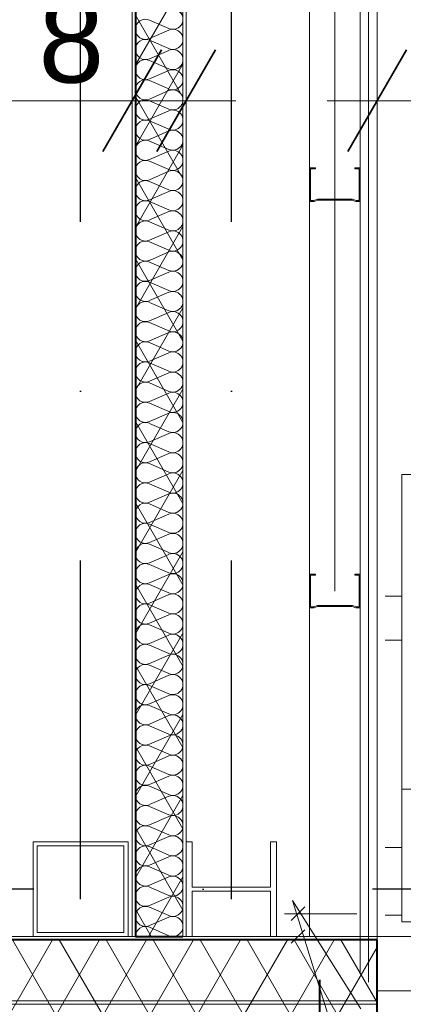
# Model space of a CAD drawing. Header units: millimetres. Extents: x 2016045 to 2079203, y -1576958 to -1542749.
# Tile 13 of 109: x 2031224 to 2031790, y -1567311 to -1565857. Entities that reach past the tile are written whole.
import ezdxf

# ---------------------------------------------------------------- set-up
doc = ezdxf.new("R2010")
doc.units = ezdxf.units.MM
doc.header["$MEASUREMENT"] = 0
doc.linetypes.add('ACAD_ISO10W100', pattern=[8100, 5400, -1350, 0, -1350])
doc.linetypes.add('OSIE', pattern=[1000, 500, -250, 0, -250])
for name, color, linetype, lineweight, true_color in [('0_Nr_pióra__12', 7, 'Continuous', 5, 0x9f9f9f), ('a___przekrojowa___0.5_Nr_pióra__160', 7, 'Continuous', 20, 0x020602), ('CHLODNICTWO_Nr_pióra__12', 7, 'Continuous', 5, 0x9f9f9f), ('drzwi_Nr_pióra__30', 7, 'Continuous', 13, 0x0322fc), ('Linie PT_Nr_pióra__13', 7, 'Continuous', 5, 0xb6b6b6), ('MEBLE PKN_Nr_pióra__12', 7, 'Continuous', 5, 0x9f9f9f), ('OSIE_Nr_pióra__2', 7, 'Continuous', 25, 0x0322fc), ('Wymiarowanie_Nr_pióra__3', 7, 'Continuous', 35, 0x008200)]:
    doc.layers.add(name, color=color, linetype=linetype, lineweight=lineweight, true_color=true_color)
for name, color, linetype, lineweight in [('0_Nr_pióra__7', 7, 'Continuous', 13), ('a___cienka___0.15_Nr_pióra__1', 7, 'Continuous', 0), ('a___cienka___0.15_Nr_pióra__5', 7, 'Continuous', 40), ('a___przekrojowa___0.5_Nr_pióra__1', 7, 'Continuous', 0), ('Budowlane - Opisy_Nr_pióra__1', 7, 'Continuous', 0), ('Budowlane - Posadzka_Nr_pióra__7', 7, 'Continuous', 13), ('Budowlane - Sciany Wew_Nr_pióra__251', 94, 'Continuous', 20), ('Budowlane - Sciany Wew_Nr_pióra__7', 7, 'Continuous', 13), ('Budowlane - Sciany Zew_Nr_pióra__7', 7, 'Continuous', 13), ('Konstrukcja - scian dzialowych_Nr_pióra__7', 7, 'Continuous', 13), ('struktura_Nr_pióra__7', 7, 'Continuous', 13), ('Wymiarowanie_Nr_pióra__1', 7, 'Continuous', 0), ('Ściany zewnętrzne_Nr_pióra__1', 7, 'Continuous', 0), ('Ściany zewnętrzne_Nr_pióra__5', 7, 'Continuous', 40), ('Ściany_Nr_pióra__51', 5, 'Continuous', 13)]:
    doc.layers.add(name, color=color, linetype=linetype, lineweight=lineweight)
doc.layers.add('Wymiarowanie', color=7, linetype='Continuous')
doc.layers.add('Ściany zewnętrzne', color=7, linetype='Continuous')
doc.styles.add('GENERATED_STYLE_1', font='arial.ttf')
doc.linetypes.add('ZIGZAG', pattern='A,0,[1,A1 - Zamość - pawilon - rzut parteru1.Shx,S=0.079365,R=0,X=0,Y=0],-11,0', length=11)
doc.dimstyles.new('GENERATED_STYLE__1', dxfattribs={"dimtxt": 125, "dimasz": 114, "dimexe": 0.18, "dimexo": 0, "dimgap": 0.09, "dimtad": 1, "dimtih": 1, "dimtoh": 1, "dimdec": 0, "dimlfac": 0.1, "dimzin": 0, "dimdsep": 46, "dimtxsty": 'GENERATED_STYLE_1', "dimblk": 'ARROWHEAD_2', "dimblk1": 'ARROWHEAD_2', "dimblk2": 'ARROWHEAD_2', "dimcen": 0.09, "dimclrd": 7, "dimclre": 7, "dimclrt": 7, "dimadec": 4, "dimazin": 0, "dimtfac": 1, "dimtdec": 4, "dimtmove": 0, "dimatfit": 3, "dimfxl": 0, "dimtolj": 1, "dimtzin": 0, "dimarcsym": 0})
doc.dimstyles.new('GENERATED_STYLE__2', dxfattribs={"dimtxt": 125, "dimasz": 114, "dimexe": 0.18, "dimexo": 0, "dimgap": 0.09, "dimtad": 1, "dimdec": 0, "dimlfac": 0.1, "dimzin": 0, "dimdsep": 46, "dimtxsty": 'GENERATED_STYLE_1', "dimblk": 'ARROWHEAD_2', "dimblk1": 'ARROWHEAD_2', "dimblk2": 'ARROWHEAD_2', "dimcen": 0.09, "dimclrd": 7, "dimclre": 7, "dimclrt": 7, "dimadec": 4, "dimazin": 0, "dimtfac": 1, "dimtdec": 4, "dimtmove": 2, "dimatfit": 3, "dimfxl": 0, "dimtolj": 1, "dimtzin": 0, "dimarcsym": 0})
doc.dimstyles.new('GENERATED_STYLE__3', dxfattribs={"dimtxt": 125, "dimasz": 114, "dimexe": 0.18, "dimexo": 0, "dimgap": 0.09, "dimtad": 1, "dimdec": 0, "dimlfac": 0.1, "dimzin": 0, "dimdsep": 46, "dimtxsty": 'GENERATED_STYLE_1', "dimblk": 'ARROWHEAD_2', "dimblk1": 'ARROWHEAD_2', "dimblk2": 'ARROWHEAD_2', "dimcen": 0.09, "dimclrd": 7, "dimclre": 7, "dimclrt": 7, "dimadec": 4, "dimazin": 0, "dimtfac": 1, "dimtdec": 4, "dimtmove": 0, "dimatfit": 3, "dimfxl": 0, "dimtolj": 1, "dimtzin": 0, "dimarcsym": 0})
pattern_1 = [(60, (1682719.62, -1237567.41), (-51.961524, 30), []), (120, (1682719.62, -1237567.41), (51.961524, 30), [])]

# ---------------------------------------------------------------- blocks, each defined once
blk = doc.blocks.new('Izolacja cieplna 18')
at = {"layer": 'Linie PT_Nr_pióra__13', "linetype": 'Continuous'}
for p, q in [((9867.1, 20.9), (9879.5, 49.2)), ((9882, 49.2), (9894.4, 20.9)), ((9896.9, 20.9), (9909.3, 49.2)), ((9911.8, 49.2), (9924.2, 20.9)), ((9926.7, 20.9), (9939, 49.2)), ((9941.5, 49.2), (9953.9, 20.9)), ((9956.4, 20.9), (9968.8, 49.2)), ((9971.3, 49.2), (9983.7, 20.9)), ((9986.2, 20.9), (9998.6, 49.2)), ((10001.1, 49.2), (10013.4, 20.9)), ((10015.9, 20.9), (10028.3, 49.2)), ((10030.8, 49.2), (10043.2, 20.9)), ((10045.7, 20.9), (10058.1, 49.2)), ((10060.6, 49.2), (10073, 20.9)), ((10075.5, 20.9), (10087.8, 49.2)), ((10090.3, 49.2), (10102.7, 20.9)), ((10105.2, 20.9), (10117.6, 49.2)), ((10120.1, 49.2), (10132.5, 20.9)), ((10135, 20.9), (10147.4, 49.2)), ((10149.9, 49.2), (10162.2, 20.9)), ((10164.7, 20.9), (10177.1, 49.2)), ((10179.6, 49.2), (10192, 20.9)), ((10194.5, 20.9), (10206.9, 49.2)), ((10209.4, 49.2), (10221.8, 20.9)), ((10224.3, 20.9), (10236.6, 49.2)), ((10239.1, 49.2), (10251.5, 20.9)), ((10254, 20.9), (10266.4, 49.2)), ((10268.9, 49.2), (10281.3, 20.9)), ((10283.8, 20.9), (10296.2, 49.2)), ((10298.7, 49.2), (10311, 20.9)), ((10313.5, 20.9), (10325.9, 49.2)), ((10328.4, 49.2), (10340.8, 20.9)), ((10343.3, 20.9), (10355.7, 49.2)), ((10358.2, 49.2), (10370.6, 20.9)), ((10373.1, 20.9), (10385.5, 49.2)), ((10388, 49.2), (10400.3, 20.9)), ((10402.8, 20.9), (10415.2, 49.2)), ((10417.7, 49.2), (10430.1, 20.9)), ((10432.6, 20.9), (10445, 49.2)), ((10447.5, 49.2), (10459.9, 20.9)), ((10462.4, 20.9), (10474.7, 49.2)), ((10477.2, 49.2), (10489.6, 20.9)), ((10492.1, 20.9), (10504.5, 49.2)), ((10507, 49.2), (10519.4, 20.9)), ((10521.9, 20.9), (10534.3, 49.2)), ((10536.8, 49.2), (10549.1, 20.9)), ((10551.6, 20.9), (10564, 49.2)), ((10566.5, 49.2), (10578.9, 20.9)), ((10581.4, 20.9), (10593.8, 49.2)), ((10596.3, 49.2), (10608.7, 20.9)), ((10611.2, 20.9), (10623.5, 49.2)), ((10626, 49.2), (10638.4, 20.9)), ((10640.9, 20.9), (10653.3, 49.2)), ((10655.8, 49.2), (10668.2, 20.9)), ((10670.7, 20.9), (10683.1, 49.2)), ((10685.6, 49.2), (10697.9, 20.9)), ((10700.4, 20.9), (10712.8, 49.2)), ((10715.3, 49.2), (10727.7, 20.9)), ((10730.2, 20.9), (10742.6, 49.2)), ((10745.1, 49.2), (10757.5, 20.9)), ((10760, 20.9), (10772.4, 49.2)), ((10774.9, 49.2), (10787.2, 20.9)), ((10789.7, 20.9), (10802.1, 49.2)), ((10804.6, 49.2), (10817, 20.9)), ((10819.5, 20.9), (10831.9, 49.2)), ((10834.4, 49.2), (10846.8, 20.9)), ((10849.3, 20.9), (10861.6, 49.2)), ((10864.1, 49.2), (10876.5, 20.9)), ((10879, 20.9), (10891.4, 49.2)), ((10893.9, 49.2), (10906.3, 20.9)), ((10908.8, 20.9), (10921.2, 49.2)), ((10923.7, 49.2), (10936, 20.9)), ((10938.5, 20.9), (10950.9, 49.2)), ((10953.4, 49.2), (10965.8, 20.9)), ((10968.3, 20.9), (10980.7, 49.2)), ((10983.2, 49.2), (10995.6, 20.9)), ((10998.1, 20.9), (11010.4, 49.2)), ((11012.9, 49.2), (11025.3, 20.9)), ((11027.8, 20.9), (11040.2, 49.2)), ((11042.7, 49.2), (11055.1, 20.9)), ((11057.6, 20.9), (11070, 49.2)), ((11072.5, 49.2), (11084.8, 20.9)), ((11087.3, 20.9), (11099.7, 49.2)), ((11102.2, 49.2), (11114.6, 20.9)), ((11117.1, 20.9), (11129.5, 49.2)), ((11132, 49.2), (11144.4, 20.9)), ((11146.9, 20.9), (11159.2, 49.2)), ((11161.7, 49.2), (11174.1, 20.9)), ((11176.6, 20.9), (11189, 49.2)), ((11191.5, 49.2), (11203.9, 20.9)), ((11206.4, 20.9), (11218.8, 49.2))]:
    blk.add_line(p, q, dxfattribs=at)
for centre, start, end in [((9865.9, 55.2), 336.3486, 203.6513), ((9895.6, 55.2), 336.3486, 203.6513), ((9925.4, 55.2), 336.3486, 203.6513), ((9955.2, 55.2), 336.3486, 203.6513), ((9984.9, 55.2), 336.3486, 203.6513), ((10014.7, 55.2), 336.3486, 203.6513), ((10044.4, 55.2), 336.3486, 203.6513), ((10074.2, 55.2), 336.3486, 203.6513), ((10104, 55.2), 336.3486, 203.6513), ((10133.7, 55.2), 336.3486, 203.6513), ((10163.5, 55.2), 336.3486, 203.6513), ((10193.3, 55.2), 336.3486, 203.6513), ((10223, 55.2), 336.3486, 203.6513), ((10252.8, 55.2), 336.3486, 203.6513), ((10282.5, 55.2), 336.3486, 203.6513), ((10312.3, 55.2), 336.3486, 203.6513), ((10342.1, 55.2), 336.3486, 203.6513), ((10371.8, 55.2), 336.3486, 203.6513), ((10401.6, 55.2), 336.3486, 203.6513), ((10431.3, 55.2), 336.3486, 203.6513), ((10461.1, 55.2), 336.3486, 203.6513), ((10490.9, 55.2), 336.3486, 203.6513), ((10520.6, 55.2), 336.3486, 203.6513), ((10550.4, 55.2), 336.3486, 203.6513), ((10580.2, 55.2), 336.3486, 203.6513), ((10609.9, 55.2), 336.3486, 203.6513), ((10639.7, 55.2), 336.3486, 203.6513), ((10669.4, 55.2), 336.3486, 203.6513), ((10699.2, 55.2), 336.3486, 203.6513), ((10729, 55.2), 336.3486, 203.6513), ((10758.7, 55.2), 336.3486, 203.6513), ((10788.5, 55.2), 336.3486, 203.6513), ((10818.2, 55.2), 336.3486, 203.6513), ((10848, 55.2), 336.3486, 203.6513), ((10877.8, 55.2), 336.3486, 203.6513), ((10907.5, 55.2), 336.3486, 203.6513), ((10937.3, 55.2), 336.3486, 203.6513), ((10967, 55.2), 336.3486, 203.6513), ((10996.8, 55.2), 336.3486, 203.6513), ((11026.6, 55.2), 336.3486, 203.6513), ((11056.3, 55.2), 336.3486, 203.6513), ((11086.1, 55.2), 336.3486, 203.6513), ((11115.9, 55.2), 336.3486, 203.6513), ((11145.6, 55.2), 336.3486, 203.6513), ((11175.4, 55.2), 336.3486, 203.6513), ((11205.1, 55.2), 336.3486, 203.6513), ((9880.8, 14.9), 156.3487, 270), ((9880.8, 14.9), 270, 23.6513), ((9910.5, 14.9), 156.3487, 270), ((9910.5, 14.9), 270, 23.6513), ((9940.3, 14.9), 156.3487, 270), ((9940.3, 14.9), 270, 23.6513), ((9970, 14.9), 156.3487, 270), ((9970, 14.9), 270, 23.6513), ((9999.8, 14.9), 156.3487, 270), ((9999.8, 14.9), 270, 23.6513), ((10029.6, 14.9), 156.3487, 270), ((10029.6, 14.9), 270, 23.6513), ((10059.3, 14.9), 156.3487, 270), ((10059.3, 14.9), 270, 23.6513), ((10089.1, 14.9), 156.3487, 270), ((10089.1, 14.9), 270, 23.6513), ((10118.9, 14.9), 156.3487, 270), ((10118.9, 14.9), 270, 23.6513), ((10148.6, 14.9), 156.3487, 270), ((10148.6, 14.9), 270, 23.6513), ((10178.4, 14.9), 156.3487, 270), ((10178.4, 14.9), 270, 23.6513), ((10208.1, 14.9), 156.3487, 270), ((10208.1, 14.9), 270, 23.6513), ((10237.9, 14.9), 156.3487, 270), ((10237.9, 14.9), 270, 23.6513), ((10267.7, 14.9), 156.3487, 270), ((10267.7, 14.9), 270, 23.6513), ((10297.4, 14.9), 156.3487, 270), ((10297.4, 14.9), 270, 23.6513), ((10327.2, 14.9), 156.3487, 270), ((10327.2, 14.9), 270, 23.6513), ((10356.9, 14.9), 156.3487, 270), ((10356.9, 14.9), 270, 23.6513), ((10386.7, 14.9), 156.3487, 270), ((10386.7, 14.9), 270, 23.6513), ((10416.5, 14.9), 156.3487, 270), ((10416.5, 14.9), 270, 23.6513), ((10446.2, 14.9), 156.3487, 270), ((10446.2, 14.9), 270, 23.6513), ((10476, 14.9), 156.3487, 270), ((10476, 14.9), 270, 23.6513), ((10505.7, 14.9), 156.3487, 270), ((10505.7, 14.9), 270, 23.6513), ((10535.5, 14.9), 156.3487, 270), ((10535.5, 14.9), 270, 23.6513), ((10565.3, 14.9), 156.3487, 270), ((10565.3, 14.9), 270, 23.6513), ((10595, 14.9), 156.3487, 270), ((10595, 14.9), 270, 23.6513), ((10624.8, 14.9), 156.3487, 270), ((10624.8, 14.9), 270, 23.6513), ((10654.6, 14.9), 156.3487, 270), ((10654.6, 14.9), 270, 23.6513), ((10684.3, 14.9), 156.3487, 270), ((10684.3, 14.9), 270, 23.6513), ((10714.1, 14.9), 156.3487, 270), ((10714.1, 14.9), 270, 23.6513), ((10743.8, 14.9), 156.3487, 270), ((10743.8, 14.9), 270, 23.6513), ((10773.6, 14.9), 156.3487, 270), ((10773.6, 14.9), 270, 23.6513), ((10803.4, 14.9), 156.3487, 270), ((10803.4, 14.9), 270, 23.6513), ((10833.1, 14.9), 156.3487, 270), ((10833.1, 14.9), 270, 23.6513), ((10862.9, 14.9), 156.3487, 270), ((10862.9, 14.9), 270, 23.6513), ((10892.6, 14.9), 156.3487, 270), ((10892.6, 14.9), 270, 23.6513), ((10922.4, 14.9), 156.3487, 270), ((10922.4, 14.9), 270, 23.6513), ((10952.2, 14.9), 156.3487, 270), ((10952.2, 14.9), 270, 23.6513), ((10981.9, 14.9), 156.3487, 270), ((10981.9, 14.9), 270, 23.6513), ((11011.7, 14.9), 156.3487, 270), ((11011.7, 14.9), 270, 23.6513), ((11041.5, 14.9), 156.3487, 270), ((11041.5, 14.9), 270, 23.6513), ((11071.2, 14.9), 156.3487, 270), ((11071.2, 14.9), 270, 23.6513), ((11101, 14.9), 156.3487, 270), ((11101, 14.9), 270, 23.6513), ((11130.7, 14.9), 156.3487, 270), ((11130.7, 14.9), 270, 23.6513), ((11160.5, 14.9), 156.3487, 270), ((11160.5, 14.9), 270, 23.6513), ((11190.3, 14.9), 156.3487, 270), ((11190.3, 14.9), 270, 23.6513), ((11220, 14.9), 156.3487, 270)]:
    blk.add_arc(centre, 14.9, start, end, dxfattribs=at)
blk = doc.blocks.new('Ściana_27', base_point=(2031469.9, -1567210.9))
at = {"layer": 'Ściany zewnętrzne', "linetype": 'Continuous', "lineweight": 0, "true_color": 0x000000}
h = blk.add_hatch(dxfattribs=at)
h.set_pattern_fill('izolacja_miękka', color=18, style=0, pattern_type=2)
h.set_pattern_definition(pattern_1)
h.paths.add_polyline_path([(2031394.9, -1555990.9), (2031394.9, -1567210.9), (2031464.9, -1567210.9), (2031464.9, -1555990.9)])
at = {"layer": 'Ściany zewnętrzne_Nr_pióra__1', "linetype": 'Continuous'}
blk.add_line((2031464.9, -1567210.9), (2031464.9, -1555990.9), dxfattribs=at)
at = {"layer": 'Ściany zewnętrzne_Nr_pióra__1', "linetype": 'Continuous', "flags": 128}
for points in [[(2031389.9, -1555990.9), (2031389.9, -1567210.9)], [(2031469.9, -1567210.9), (2031469.9, -1555990.9)]]:
    blk.add_lwpolyline(points, dxfattribs=at)
at = {"layer": 'Ściany zewnętrzne_Nr_pióra__5', "linetype": 'Continuous'}
blk.add_line((2031394.9, -1555990.9), (2031394.9, -1567210.9), dxfattribs=at)
at = {"layer": 'Ściany zewnętrzne_Nr_pióra__5', "linetype": 'Continuous', "flags": 128}
blk.add_lwpolyline([(2031394.9, -1567210.9), (2031464.9, -1567210.9)], dxfattribs=at)
blk = doc.blocks.new('Ściana_32', base_point=(2030926.7, -1567210.9))
at = {"layer": 'Ściany zewnętrzne', "linetype": 'Continuous', "lineweight": 0, "true_color": 0x000000}
h = blk.add_hatch(dxfattribs=at)
h.set_pattern_fill('izolacja_miękka', color=18, style=0, pattern_type=2)
h.set_pattern_definition(pattern_1)
h.paths.add_polyline_path([(2030926.7, -1567325.9), (2031751.4, -1567325.9), (2031751.4, -1567215.9), (2030926.7, -1567215.9)])
at = {"layer": 'Ściany zewnętrzne_Nr_pióra__1', "linetype": 'Continuous'}
blk.add_line((2031751.4, -1567215.9), (2030926.7, -1567215.9), dxfattribs=at)
at = {"layer": 'Ściany zewnętrzne_Nr_pióra__1', "linetype": 'Continuous', "flags": 128}
for points in [[(2031389.9, -1567210.9), (2030926.7, -1567210.9)], [(2030926.7, -1567215.9), (2030926.7, -1567210.9)], [(2031464.9, -1567210.9), (2031394.9, -1567210.9)], [(2031751.4, -1567210.9), (2031469.9, -1567210.9)], [(2031751.4, -1567215.9), (2031751.4, -1567210.9)], [(2030926.7, -1567330.9), (2030926.7, -1567325.9)], [(2030926.7, -1567330.9), (2031751.4, -1567330.9)], [(2031751.4, -1567330.9), (2031751.4, -1567325.9)]]:
    blk.add_lwpolyline(points, dxfattribs=at)
at = {"layer": 'Ściany zewnętrzne_Nr_pióra__5', "linetype": 'Continuous'}
blk.add_line((2030926.7, -1567325.9), (2031751.4, -1567325.9), dxfattribs=at)
at = {"layer": 'Ściany zewnętrzne_Nr_pióra__5', "linetype": 'Continuous', "flags": 128}
for points in [[(2030926.7, -1567325.9), (2030926.7, -1567215.9)], [(2031751.4, -1567325.9), (2031751.4, -1567215.9)]]:
    blk.add_lwpolyline(points, dxfattribs=at)
blk = doc.blocks.new('*D79', base_point=(1682719.6, -1237567.4))
at = {"layer": 'Wymiarowanie_Nr_pióra__1', "linetype": 'Continuous'}
for p, q in [((2031751.4, -1566089.6), (2031751.4, -1565864.6)), ((2041101, -1566089.6), (2041101, -1565864.6)), ((2031678, -1565977.1), (2031751.4, -1565977.1)), ((2031751.4, -1565977.1), (2041101, -1565977.1)), ((2041101, -1565977.1), (2041174.4, -1565977.1))]:
    blk.add_line(p, q, dxfattribs=at)
at = {"layer": 'Wymiarowanie_Nr_pióra__3', "linetype": 'Continuous'}
for p, q in [((2031794.7, -1565902.1), (2031708.1, -1566052.1)), ((2041057.7, -1566052.1), (2041144.3, -1565902.1))]:
    blk.add_line(p, q, dxfattribs=at)
at = {"layer": 'Wymiarowanie_Nr_pióra__1', "insert": (2036283.9, -1565952.1), "char_height": 125, "attachment_point": 7, "style": 'GENERATED_STYLE_1'}
blk.add_mtext('\\A1;{\\fArial|b0|i0|c238|p38;935}', dxfattribs=at)
blk = doc.blocks.new('ARROWHEAD_2')
at = {"color": 0, "linetype": 'Continuous', "lineweight": 0}
for p, q in [((-0.378, -0.655), (0.378, 0.655)), ((0, 0), (-1, 0))]:
    blk.add_line(p, q, dxfattribs=at)
blk = doc.blocks.new('*D115', base_point=(1682719.6, -1237567.4))
at = {"layer": 'Wymiarowanie_Nr_pióra__1', "linetype": 'Continuous'}
for p, q in [((2030344.2, -1563690.9), (2030119.2, -1563690.9)), ((2030231.7, -1567210.9), (2030231.7, -1563690.9)), ((2030344.2, -1567210.9), (2030119.2, -1567210.9)), ((2030231.7, -1567284.3), (2030231.7, -1567210.9))]:
    blk.add_line(p, q, dxfattribs=at)
at = {"layer": 'Wymiarowanie_Nr_pióra__3', "linetype": 'Continuous'}
for p, q in [((2030156.7, -1563647.6), (2030306.7, -1563734.2)), ((2030156.7, -1567167.6), (2030306.7, -1567254.2))]:
    blk.add_line(p, q, dxfattribs=at)
at = {"layer": 'Wymiarowanie_Nr_pióra__1', "char_height": 125, "attachment_point": 7, "rotation": 90, "style": 'GENERATED_STYLE_1'}
for s, insert in [('\\A1;{\\fArial|b0|i0|c238|p38;8}', (2030206.7, -1563829.1)), ('\\A1;{\\fArial|b0|i0|c238|p38;352}', (2030206.7, -1565640.7))]:
    blk.add_mtext(s, dxfattribs=dict(at, insert=insert))
blk = doc.blocks.new('*D120', base_point=(1682719.6, -1237567.4))
at = {"layer": 'Wymiarowanie_Nr_pióra__1', "linetype": 'Continuous'}
for p, q in [((2029211.7, -1566089.6), (2029211.7, -1565864.6)), ((2031389.9, -1566089.6), (2031389.9, -1565864.6)), ((2029211.7, -1565977.1), (2031389.9, -1565977.1))]:
    blk.add_line(p, q, dxfattribs=at)
at = {"layer": 'Wymiarowanie_Nr_pióra__3', "linetype": 'Continuous'}
for p, q in [((2029255, -1565902.1), (2029168.4, -1566052.1)), ((2031346.6, -1566052.1), (2031433.2, -1565902.1))]:
    blk.add_line(p, q, dxfattribs=at)
at = {"layer": 'Wymiarowanie_Nr_pióra__1', "char_height": 125, "attachment_point": 7, "style": 'GENERATED_STYLE_1'}
for s, insert in [('\\A1;{\\fArial|b0|i0|c238|p38;218}', (2030111.1, -1565952.1)), ('\\A1;{\\fArial|b0|i0|c238|p38;8}', (2031251.7, -1565952.1))]:
    blk.add_mtext(s, dxfattribs=dict(at, insert=insert))
blk = doc.blocks.new('*D121', base_point=(1682719.6, -1237567.4))
at = {"layer": 'Wymiarowanie_Nr_pióra__1', "linetype": 'Continuous'}
for p, q in [((2031389.9, -1566089.6), (2031389.9, -1565864.6)), ((2031469.9, -1566089.6), (2031469.9, -1565864.6)), ((2031389.9, -1565977.1), (2031469.9, -1565977.1)), ((2031469.9, -1565977.1), (2031543.2, -1565977.1))]:
    blk.add_line(p, q, dxfattribs=at)
at = {"layer": 'Wymiarowanie_Nr_pióra__3', "linetype": 'Continuous'}
for p, q in [((2031346.6, -1566052.1), (2031433.2, -1565902.1)), ((2031513.2, -1565902.1), (2031426.6, -1566052.1))]:
    blk.add_line(p, q, dxfattribs=at)
blk = doc.blocks.new('*D179', base_point=(1682719.6, -1237567.4))
at = {"layer": 'Wymiarowanie_Nr_pióra__1', "linetype": 'Continuous'}
for p, q in [((2021416.4, -1552270.9), (2021416.4, -1552197.6)), ((2021528.9, -1552270.9), (2021303.9, -1552270.9)), ((2021416.4, -1567330.9), (2021416.4, -1552270.9)), ((2021528.9, -1567330.9), (2021303.9, -1567330.9)), ((2021416.4, -1567404.3), (2021416.4, -1567330.9))]:
    blk.add_line(p, q, dxfattribs=at)
at = {"layer": 'Wymiarowanie_Nr_pióra__3', "linetype": 'Continuous'}
for p, q in [((2021491.4, -1552314.2), (2021341.4, -1552227.6)), ((2021341.4, -1567287.6), (2021491.4, -1567374.2))]:
    blk.add_line(p, q, dxfattribs=at)
at = {"layer": 'Wymiarowanie_Nr_pióra__1', "insert": (2021391.4, -1560447), "char_height": 125, "attachment_point": 7, "rotation": 90, "style": 'GENERATED_STYLE_1'}
blk.add_mtext('\\A1;{\\fArial|b0|i0|c238|p38;1\xa0506}', dxfattribs=at)

msp = doc.modelspace()

# ---------------------------------------------------------------- linework, layer by layer
at = {"layer": '0_Nr_pióra__12', "linetype": 'Continuous'}
for p, q in [((2031721.4, -1567177.2), (2031614.6, -1567177.2)), ((2031721.4, -1567210.9), (2031614.6, -1567210.9))]:
    msp.add_line(p, q, dxfattribs=at)
at = {"layer": '0_Nr_pióra__7', "linetype": 'Continuous'}
for p, q in [((2031644.6, -1567167.2), (2031624.6, -1567187.2)), ((2031644.6, -1567200.9), (2031624.6, -1567220.9))]:
    msp.add_line(p, q, dxfattribs=at)
at = {"layer": 'a___cienka___0.15_Nr_pióra__1', "linetype": 'Continuous'}
msp.add_line((2031751.7, -1567305.9), (2030926.7, -1567305.9), dxfattribs=at)
at = {"layer": 'a___cienka___0.15_Nr_pióra__5', "linetype": 'Continuous'}
msp.add_line((2031751.7, -1567215.9), (2030926.7, -1567215.9), dxfattribs=at)
at = {"layer": 'a___cienka___0.15_Nr_pióra__5', "linetype": 'ACAD_ISO10W100'}
msp.add_line((2031666.7, -1567274.6), (2031666.7, -1567477.7), dxfattribs=at)
at = {"layer": 'a___przekrojowa___0.5_Nr_pióra__1', "linetype": 'Continuous'}
for p, q in [((2030926.7, -1567210.9), (2031388.2, -1567210.9)), ((2031751.7, -1567210.9), (2031751.7, -1567290.9)), ((2031751.7, -1567210.9), (2031751.7, -1567310.9)), ((2031751.7, -1567310.9), (2030926.7, -1567310.9))]:
    msp.add_line(p, q, dxfattribs=at)
at = {"layer": 'a___przekrojowa___0.5_Nr_pióra__160', "linetype": 'Continuous', "flags": 128}
for points in [[(2031383.9, -1567070.9), (2031243.9, -1567070.9), (2031243.9, -1567210.9), (2031383.9, -1567210.9)], [(2031602.9, -1567070.9), (2031594.4, -1567070.9), (2031594.4, -1567138.2), (2031478.4, -1567138.2), (2031478.4, -1567070.9), (2031469.9, -1567070.9), (2031469.9, -1567210.9), (2031478.4, -1567210.9), (2031478.4, -1567143.7), (2031594.4, -1567143.7), (2031594.4, -1567210.9), (2031602.9, -1567210.9)], [(2031249.9, -1567204.9), (2031377.9, -1567204.9), (2031377.9, -1567076.9), (2031249.9, -1567076.9)]]:
    msp.add_lwpolyline(points, close=True, dxfattribs=at)
at = {"layer": 'Budowlane - Opisy_Nr_pióra__1', "linetype": 'Continuous'}
for p, q in [((2031727.5, -1567317.5), (2031626.7, -1567157.8)), ((2031626.7, -1567157.8), (2031680.8, -1567332))]:
    msp.add_line(p, q, dxfattribs=at)
at = {"layer": 'Budowlane - Posadzka_Nr_pióra__7', "linetype": 'Continuous'}
for p, q in [((2031751.7, -1567210.9), (2031751.7, -1563700.9)), ((2034001.4, -1567210.9), (2031751.7, -1567210.9))]:
    msp.add_line(p, q, dxfattribs=at)
at = {"layer": 'Budowlane - Sciany Wew_Nr_pióra__251', "linetype": 'Continuous'}
for p, q in [((2031726.4, -1567265.9), (2031726.4, -1560745.9)), ((2031738.9, -1567278.4), (2031738.9, -1560758.4))]:
    msp.add_line(p, q, dxfattribs=at)
at = {"layer": 'Budowlane - Sciany Wew_Nr_pióra__7', "linetype": 'Continuous'}
msp.add_line((2031726.7, -1567210.9), (2031676.7, -1567210.9), dxfattribs=at)
at = {"layer": 'Budowlane - Sciany Zew_Nr_pióra__7', "linetype": 'Continuous'}
msp.add_line((2031469.9, -1567210.9), (2031751.7, -1567210.9), dxfattribs=at)
at = {"layer": 'CHLODNICTWO_Nr_pióra__12', "linetype": 'Continuous'}
msp.add_line((2032571.4, -1567210.9), (2031751.4, -1567210.9), dxfattribs=at)
at = {"layer": 'drzwi_Nr_pióra__30', "linetype": 'Continuous'}
for p, q in [((2031801.7, -1567210.9), (2031751.7, -1567210.9)), ((2031751.7, -1567290.9), (2031801.7, -1567290.9))]:
    msp.add_line(p, q, dxfattribs=at)
at = {"layer": 'Konstrukcja - scian dzialowych_Nr_pióra__7', "linetype": 'Continuous'}
for p, q in [((2031651.7, -1552440.9), (2031651.7, -1567210.9)), ((2031651.7, -1566125.9), (2031651.7, -1566075.9)), ((2031651.7, -1566075.9), (2031659.2, -1566075.9)), ((2031659.2, -1566077.6), (2031653.4, -1566077.6)), ((2031653.4, -1566077.6), (2031653.4, -1566124.3)), ((2031659.2, -1566075.9), (2031659.9, -1566075.9)), ((2031659.9, -1566077.6), (2031659.2, -1566077.6)), ((2031659.9, -1566075.9), (2031660.4, -1566076.4)), ((2031660.4, -1566077.1), (2031659.9, -1566077.6)), ((2031660.4, -1566076.4), (2031660.4, -1566077.1)), ((2031718.6, -1566076.4), (2031719.2, -1566075.9)), ((2031718.6, -1566077.1), (2031718.6, -1566076.4)), ((2031719.2, -1566077.6), (2031718.6, -1566077.1)), ((2031719.2, -1566075.9), (2031726.7, -1566075.9)), ((2031725.1, -1566077.6), (2031719.2, -1566077.6)), ((2031725.1, -1566124.3), (2031725.1, -1566077.6)), ((2031726.7, -1566075.9), (2031726.7, -1566125.9)), ((2031658.4, -1566125.9), (2031651.7, -1566125.9)), ((2031653.4, -1566124.3), (2031658.1, -1566124.3)), ((2031658.1, -1566124.3), (2031663.4, -1566122.3)), ((2031663.7, -1566123.9), (2031658.4, -1566125.9)), ((2031663.4, -1566122.3), (2031715, -1566122.3)), ((2031714.7, -1566123.9), (2031663.7, -1566123.9)), ((2031720.1, -1566125.9), (2031714.7, -1566123.9)), ((2031715, -1566122.3), (2031720.4, -1566124.3)), ((2031726.7, -1566125.9), (2031720.1, -1566125.9)), ((2031720.4, -1566124.3), (2031725.1, -1566124.3)), ((2031651.7, -1566725.9), (2031651.7, -1566675.9)), ((2031651.7, -1566675.9), (2031659.2, -1566675.9)), ((2031659.2, -1566677.6), (2031653.4, -1566677.6)), ((2031653.4, -1566677.6), (2031653.4, -1566724.3)), ((2031659.2, -1566675.9), (2031659.9, -1566675.9)), ((2031659.9, -1566677.6), (2031659.2, -1566677.6)), ((2031659.9, -1566675.9), (2031660.4, -1566676.4)), ((2031660.4, -1566677.1), (2031659.9, -1566677.6)), ((2031660.4, -1566676.4), (2031660.4, -1566677.1)), ((2031718.6, -1566676.4), (2031719.2, -1566675.9)), ((2031718.6, -1566677.1), (2031718.6, -1566676.4)), ((2031719.2, -1566677.6), (2031718.6, -1566677.1)), ((2031719.2, -1566675.9), (2031726.7, -1566675.9)), ((2031725.1, -1566677.6), (2031719.2, -1566677.6)), ((2031725.1, -1566724.3), (2031725.1, -1566677.6)), ((2031726.7, -1566675.9), (2031726.7, -1566725.9)), ((2031653.4, -1566724.3), (2031658.1, -1566724.3)), ((2031658.1, -1566724.3), (2031663.4, -1566722.3)), ((2031663.7, -1566723.9), (2031658.4, -1566725.9)), ((2031663.4, -1566722.3), (2031715, -1566722.3)), ((2031714.7, -1566723.9), (2031663.7, -1566723.9)), ((2031720.1, -1566725.9), (2031714.7, -1566723.9)), ((2031715, -1566722.3), (2031720.4, -1566724.3)), ((2031720.4, -1566724.3), (2031725.1, -1566724.3)), ((2031658.4, -1566725.9), (2031651.7, -1566725.9)), ((2031726.7, -1566725.9), (2031720.1, -1566725.9))]:
    msp.add_line(p, q, dxfattribs=at)
at = {"layer": 'Konstrukcja - scian dzialowych_Nr_pióra__7', "linetype": 'ZIGZAG'}
msp.add_line((2031689.2, -1566700.9), (2031689.2, -1560770.9), dxfattribs=at)
at = {"layer": 'MEBLE PKN_Nr_pióra__12', "linetype": 'Continuous'}
for p, q in [((2031788.2, -1567189.4), (2031788.2, -1566528.9)), ((2031788.2, -1566528.9), (2032988.2, -1566528.9)), ((2031763.2, -1566708.5), (2031788.2, -1566708.5)), ((2031788.2, -1566773.5), (2031763.2, -1566773.5)), ((2032988.2, -1566993.1), (2031788.2, -1566993.1)), ((2031763.2, -1567079.4), (2031788.2, -1567079.4)), ((2031763.2, -1567179.4), (2031788.2, -1567179.4)), ((2031788.2, -1567189.4), (2032988.2, -1567189.4)), ((2032251.4, -1567290.9), (2031751.4, -1567290.9))]:
    msp.add_line(p, q, dxfattribs=at)
at = {"layer": 'OSIE_Nr_pióra__2', "linetype": 'OSIE'}
for p, q in [((2031313.9, -1573156.5), (2031313.9, -1549393.1)), ((2031536.4, -1573156.5), (2031536.4, -1549393.1)), ((2044246, -1567140.9), (2020891.3, -1567140.9))]:
    msp.add_line(p, q, dxfattribs=at)
at = {"layer": 'struktura_Nr_pióra__7', "linetype": 'Continuous'}
msp.add_line((2031469.9, -1567210.9), (2031368.2, -1567210.9), dxfattribs=at)
at = {"layer": 'Ściany_Nr_pióra__51', "linetype": 'Continuous'}
msp.add_line((2031751.4, -1567290.9), (2031751.4, -1560770.9), dxfattribs=at)

# ---------------------------------------------------------------- block references
at = {"layer": 'Linie PT_Nr_pióra__13', "linetype": 'Continuous', "zscale": 1000, "rotation": 270}
msp.add_blockref('Izolacja cieplna 18', (2031394.8, -1555990.9), dxfattribs=at)
at = {"layer": 'Ściany zewnętrzne'}
for name, p in [('Ściana_27', (2031469.9, -1567210.9)), ('Ściana_32', (2030926.7, -1567210.9))]:
    msp.add_blockref(name, p, dxfattribs=at)

# ---------------------------------------------------------------- dimensions: what is measured, and where the dimension line sits
at = {"layer": 'Wymiarowanie', "linetype": 'Continuous'}
for base, p1, p2, dimstyle, picture, middle in [((2021416.4, -1552270.9), (2023749.9, -1567330.9), (2031349.9, -1552270.9), 'GENERATED_STYLE__2', '*D179', (2021328.9, -1560233.3)), ((2030231.7, -1563690.9), (2030926.7, -1567210.9), (2031388.8, -1563690.9), 'GENERATED_STYLE__3', '*D115', (2030144.2, -1565498.4))]:
    dim = msp.add_linear_dim(base=base, p1=p1, p2=p2, angle=90, dimstyle=dimstyle, dxfattribs=at)
    dim.commit()
    dim.dimension.update_dxf_attribs({"geometry": picture, "text_midpoint": middle, "dimtype": 160, "text_rotation": 90})
for base, p1, p2, picture, middle in [((2041101, -1565977.1), (2031751.4, -1564030.9), (2041101, -1564030.9), '*D79', (2036426.2, -1565889.6)), ((2031389.9, -1565977.1), (2029211.7, -1567210.9), (2031389.9, -1567210.9), '*D120', (2030253.4, -1565889.6)), ((2031469.9, -1565977.1), (2031389.9, -1567210.9), (2031469.9, -1567210.9), '*D121', (2031299.1, -1565889.6))]:
    dim = msp.add_linear_dim(base=base, p1=p1, p2=p2, dimstyle='GENERATED_STYLE__1', dxfattribs=at)
    dim.commit()
    dim.dimension.update_dxf_attribs({"geometry": picture, "text_midpoint": middle, "dimtype": 160})

doc.saveas('drawing.dxf')
